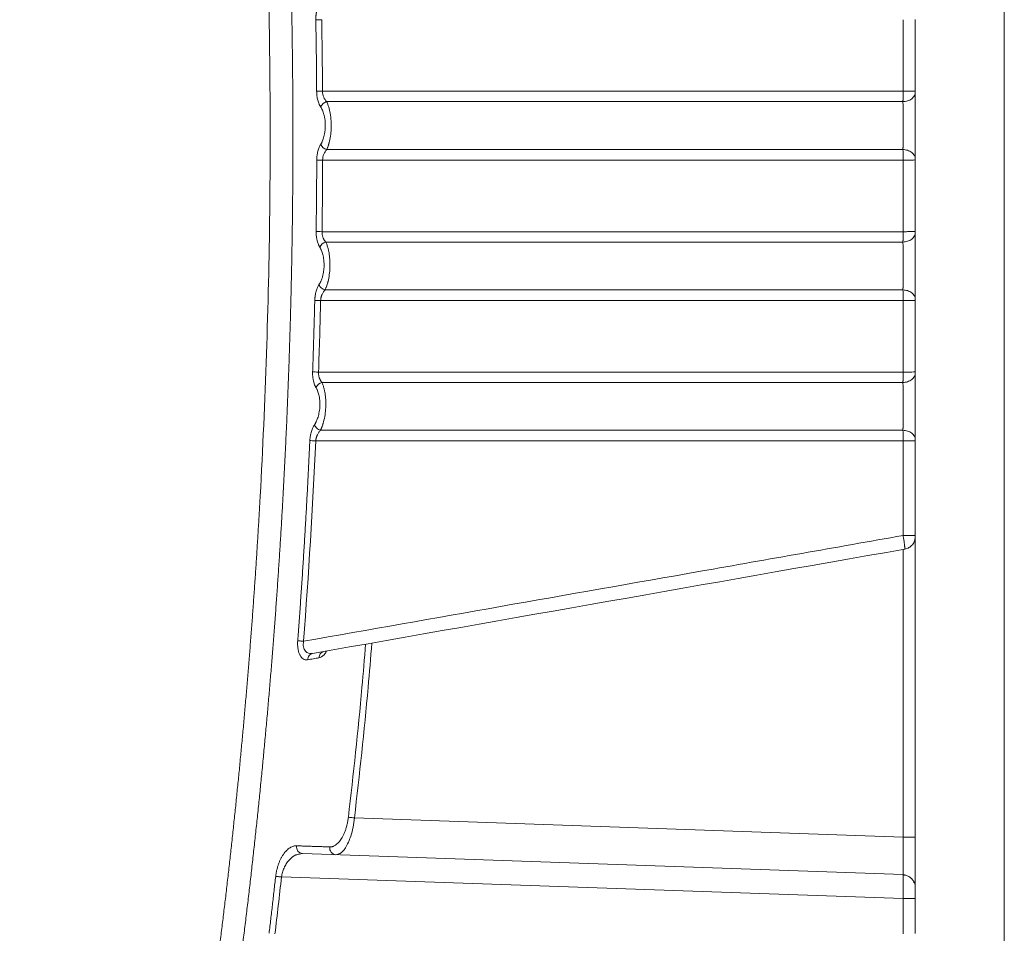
# Model space of a CAD drawing. Header units: millimetres. Extents: x 0 to 594, y 0 to 420.
# Tile 58 of 75: x 289 to 331, y 276 to 315. Entities that reach past the tile are written whole.
import ezdxf

# ---------------------------------------------------------------- set-up
doc = ezdxf.new("R2010")
doc.units = ezdxf.units.MM
doc.styles.add('SLDTEXTSTYLE1', font='TXT', dxfattribs={"width": 0.605})
doc.dimstyles.new('SLDDIMSTYLE1', dxfattribs={"dimtxt": 2.568319, "dimasz": 3.3, "dimexe": 0, "dimexo": 0.0625, "dimgap": 0.64208, "dimtad": 1, "dimdec": 0, "dimlfac": 5, "dimrnd": 1e-09, "dimzin": 12, "dimdsep": 46, "dimtxsty": 'SLDTEXTSTYLE1', "dimsah": 1, "dimcen": 0.09, "dimadec": 0, "dimazin": 3, "dimtfac": 1, "dimtdec": 1, "dimtofl": 0, "dimtmove": 0, "dimatfit": 3, "dimfxl": 0, "dimfrac": 2, "dimtolj": 1, "dimtzin": 12, "dimarcsym": 0})

# ---------------------------------------------------------------- blocks, each defined once
blk = doc.blocks.new('_D_6')
at = {"color": 7, "linetype": 'Continuous', "lineweight": 0}
for p, q in [((330.793, 372.004), (330.793, 209.104)), ((246.705, 327.56), (246.705, 209.104)), ((284.585, 214.636), (283.997, 214.636)), ((283.997, 214.636), (283.997, 210.692)), ((292.914, 214.636), (293.502, 214.636)), ((293.502, 214.636), (293.502, 210.692)), ((283.997, 210.692), (284.585, 210.692)), ((293.502, 210.692), (292.914, 210.692)), ((246.705, 210.104), (330.793, 210.104))]:
    blk.add_line(p, q, dxfattribs=at)
for points in [[(246.705, 210.104), (250.005, 209.604), (250.005, 210.604)], [(330.793, 210.104), (327.493, 210.604), (327.493, 209.604)]]:
    blk.add_solid(points, dxfattribs=at)
at = {"color": 7, "linetype": 'Continuous', "lineweight": 0, "char_height": 2.6458, "attachment_point": 1, "style": 'SLDTEXTSTYLE1'}
for s, insert in [('420', (285.81, 218.635)), ('16,6', (285.32, 214.103))]:
    blk.add_mtext(s, dxfattribs=dict(at, insert=insert))

msp = doc.modelspace()

# ---------------------------------------------------------------- linework, layer by layer
at = {"color": 7, "linetype": 'Continuous', "lineweight": 15}
for p, q in [((301.682, 312.381), (326.472, 312.381)), ((301.857, 311.937), (326.466, 311.937)), ((326.466, 309.889), (301.859, 309.889)), ((326.472, 309.441), (301.686, 309.441)), ((301.659, 306.383), (326.472, 306.383)), ((301.819, 305.94), (326.466, 305.94)), ((326.466, 303.893), (301.788, 303.893)), ((326.472, 303.445), (301.601, 303.445)), ((301.51, 300.385), (326.472, 300.385)), ((301.657, 299.943), (326.466, 299.942)), ((326.466, 297.899), (301.592, 297.898)), ((326.472, 297.449), (301.391, 297.448)), ((326.976, 293.413), (326.993, 293.415)), ((326.993, 293.287), (326.993, 293.356)), ((326.993, 280.521), (326.993, 293.287)), ((301.257, 288.365), (301.193, 288.368)), ((301.257, 288.365), (301.214, 288.349)), ((326.472, 280.521), (303.044, 281.34)), ((300.699, 279.791), (300.822, 279.818)), ((326.472, 278.923), (300.822, 279.818)), ((302.248, 279.768), (302.373, 279.807)), ((326.472, 277.891), (299.929, 278.818)), ((326.476, 278.902), (326.472, 278.923)), ((326.593, 278.894), (326.472, 278.922)), ((326.993, 278.361), (326.993, 278.383)), ((326.993, 277.396), (326.993, 278.326)), ((326.975, 277.905), (326.993, 277.908))]:
    msp.add_line(p, q, dxfattribs=at)
at = {"color": 8, "linetype": 'Continuous', "lineweight": 15}
msp.add_line((326.472, 280.521), (326.472, 292.811), dxfattribs=at)
at = {"color": 7, "linetype": 'Continuous', "lineweight": 15}
for centre, radius, start, end in [((301.962, 311.558), 0.393, 105.5732, 156.8868), ((301.966, 310.27), 0.396, 203.6572, 254.3132), ((301.921, 305.563), 0.391, 105.0263, 156.1154), ((301.754, 299.567), 0.388, 104.5065, 155.379), ((302.276, 280.055), 0.288, 171.076, 264.3768)]:
    msp.add_arc(centre, radius, start, end, dxfattribs=at)
for points, knots in [([(296.625, 270.947), (296.658, 271.176), (296.723, 271.633), (296.819, 272.319), (296.913, 273.005), (297.006, 273.691), (297.097, 274.378), (297.186, 275.065), (297.273, 275.752), (297.359, 276.44), (297.442, 277.127), (297.525, 277.815), (297.605, 278.503), (297.684, 279.192), (297.761, 279.88), (297.836, 280.569), (297.91, 281.258), (297.981, 281.947), (298.052, 282.636), (298.12, 283.326), (298.187, 284.016), (298.252, 284.706), (298.315, 285.396), (298.376, 286.087), (298.436, 286.778), (298.494, 287.469), (298.55, 288.16), (298.605, 288.851), (298.658, 289.543), (298.709, 290.235), (298.758, 290.927), (298.806, 291.619), (298.852, 292.312), (298.896, 293.005), (298.939, 293.698), (298.98, 294.391), (299.12, 296.879), (299.31, 301.163), (299.447, 307.243), (299.451, 313.319), (299.346, 318.288), (299.203, 322.149), (299.032, 325.775), (298.752, 330.281), (298.314, 335.627), (297.779, 340.933), (297.159, 346.107), (296.456, 351.176), (295.861, 354.94), (295.428, 357.484), (295.193, 358.823), (294.95, 360.165), (294.7, 361.508), (294.443, 362.852), (294.178, 364.199), (293.996, 365.097), (293.905, 365.546)], [0, 0, 0, 0, 0.0072862, 0.0145721, 0.0218578, 0.0291433, 0.0364287, 0.0437141, 0.0509995, 0.0582848, 0.0655703, 0.0728559, 0.0801416, 0.0874276, 0.0947138, 0.1020003, 0.1092872, 0.1165745, 0.1238622, 0.1311505, 0.1384392, 0.1457286, 0.1530185, 0.1603092, 0.1676005, 0.1748927, 0.1821856, 0.1894795, 0.1967742, 0.2040699, 0.2113665, 0.2186643, 0.2259631, 0.233263, 0.2405642, 0.2478665, 0.2551702, 0.3191862, 0.383115, 0.4469873, 0.5108338, 0.5398617, 0.5688538, 0.6253218, 0.6822567, 0.738031, 0.7935381, 0.8466101, 0.8994481, 0.9137154, 0.9280145, 0.9423457, 0.9567095, 0.9711063, 0.9855363, 1, 1, 1, 1]), ([(296.625, 270.947), (296.658, 271.176), (296.723, 271.633), (296.819, 272.319), (296.913, 273.005), (297.006, 273.691), (297.097, 274.378), (297.186, 275.065), (297.273, 275.752), (297.359, 276.44), (297.442, 277.127), (297.525, 277.815), (297.605, 278.503), (297.684, 279.192), (297.761, 279.88), (297.836, 280.569), (297.91, 281.258), (297.981, 281.947), (298.052, 282.636), (298.12, 283.326), (298.187, 284.016), (298.252, 284.706), (298.315, 285.396), (298.376, 286.087), (298.436, 286.778), (298.494, 287.469), (298.55, 288.16), (298.605, 288.851), (298.658, 289.543), (298.709, 290.235), (298.758, 290.927), (298.806, 291.619), (298.852, 292.312), (298.896, 293.005), (298.939, 293.698), (298.98, 294.391), (299.12, 296.879), (299.31, 301.163), (299.447, 307.243), (299.451, 313.319), (299.346, 318.288), (299.203, 322.149), (299.032, 325.775), (298.752, 330.281), (298.314, 335.627), (297.779, 340.933), (297.159, 346.107), (296.456, 351.176), (295.861, 354.94), (295.428, 357.484), (295.193, 358.823), (294.95, 360.165), (294.7, 361.508), (294.443, 362.852), (294.178, 364.199), (293.996, 365.097), (293.905, 365.546)], [0, 0, 0, 0, 0.0072862, 0.0145721, 0.0218578, 0.0291433, 0.0364287, 0.0437141, 0.0509995, 0.0582848, 0.0655703, 0.0728559, 0.0801416, 0.0874276, 0.0947138, 0.1020003, 0.1092872, 0.1165745, 0.1238622, 0.1311505, 0.1384392, 0.1457286, 0.1530185, 0.1603092, 0.1676005, 0.1748927, 0.1821856, 0.1894795, 0.1967742, 0.2040699, 0.2113665, 0.2186643, 0.2259631, 0.233263, 0.2405642, 0.2478665, 0.2551702, 0.3191862, 0.383115, 0.4469873, 0.5108338, 0.5398617, 0.5688538, 0.6253218, 0.6822567, 0.738031, 0.7935381, 0.8466101, 0.8994481, 0.9137154, 0.9280145, 0.9423457, 0.9567095, 0.9711063, 0.9855363, 1, 1, 1, 1]), ([(297.585, 270.826), (297.62, 271.07), (297.69, 271.56), (297.793, 272.294), (297.893, 273.028), (297.992, 273.763), (298.089, 274.497), (298.183, 275.231), (298.276, 275.965), (298.367, 276.7), (298.456, 277.434), (298.542, 278.168), (298.627, 278.902), (298.71, 279.636), (298.79, 280.37), (298.869, 281.104), (298.946, 281.838), (299.021, 282.571), (299.094, 283.305), (299.164, 284.039), (299.233, 284.772), (299.3, 285.505), (299.365, 286.239), (299.428, 286.972), (299.489, 287.705), (299.548, 288.438), (299.605, 289.17), (299.66, 289.903), (299.713, 290.635), (299.764, 291.368), (299.814, 292.1), (299.861, 292.832), (299.906, 293.564), (299.95, 294.295), (299.991, 295.027), (300.031, 295.758), (300.068, 296.489), (300.104, 297.22), (300.138, 297.95), (300.169, 298.681), (300.199, 299.411), (300.227, 300.141), (300.253, 300.871), (300.277, 301.601), (300.3, 302.33), (300.32, 303.059), (300.338, 303.788), (300.355, 304.517), (300.369, 305.245), (300.382, 305.973), (300.392, 306.701), (300.401, 307.429), (300.408, 308.156), (300.413, 308.883), (300.416, 309.61), (300.417, 310.336), (300.417, 311.063), (300.414, 311.788), (300.41, 312.514), (300.403, 313.239), (300.395, 313.964), (300.385, 314.689), (300.373, 315.414), (300.359, 316.138), (300.343, 316.861), (300.326, 317.585), (300.306, 318.308), (300.285, 319.03), (300.262, 319.753), (300.237, 320.475), (300.21, 321.196), (300.181, 321.918), (300.15, 322.639), (300.118, 323.359), (300.083, 324.079), (300.047, 324.799), (300.009, 325.519), (299.969, 326.238), (299.927, 326.956), (299.884, 327.674), (299.838, 328.392), (299.791, 329.11), (299.742, 329.826), (299.691, 330.543), (299.638, 331.259), (299.584, 331.975), (299.527, 332.69), (299.469, 333.405), (299.409, 334.119), (299.347, 334.833), (299.283, 335.547), (299.218, 336.26), (299.15, 336.972), (299.081, 337.684), (299.01, 338.396), (298.937, 339.107), (298.863, 339.817), (298.786, 340.528), (298.708, 341.237), (298.628, 341.946), (298.546, 342.655), (298.462, 343.363), (298.377, 344.071), (298.29, 344.778), (298.201, 345.485), (298.11, 346.191), (298.017, 346.896), (297.923, 347.601), (297.827, 348.306), (297.729, 349.01), (297.629, 349.713), (297.527, 350.416), (297.424, 351.118), (297.319, 351.82), (297.212, 352.521), (297.103, 353.222), (296.993, 353.922), (296.881, 354.621), (296.767, 355.32), (296.651, 356.018), (296.533, 356.716), (296.414, 357.413), (296.293, 358.109), (296.17, 358.805), (296.046, 359.501), (295.92, 360.195), (295.791, 360.889), (295.662, 361.582), (295.53, 362.275), (295.397, 362.967), (295.262, 363.659), (295.125, 364.349), (294.987, 365.039), (294.893, 365.499), (294.846, 365.729)], [0, 0, 0, 0, 0.007776, 0.015549, 0.023319, 0.031086, 0.03885, 0.046611, 0.054369, 0.062125, 0.069877, 0.077626, 0.085373, 0.093116, 0.100856, 0.108593, 0.116328, 0.124059, 0.131787, 0.139512, 0.147234, 0.154953, 0.162669, 0.170382, 0.178092, 0.185798, 0.193502, 0.201202, 0.2089, 0.216594, 0.224285, 0.231973, 0.239658, 0.24734, 0.255018, 0.262694, 0.270366, 0.278036, 0.285702, 0.293365, 0.301025, 0.308682, 0.316336, 0.323987, 0.331635, 0.33928, 0.346921, 0.35456, 0.362195, 0.369828, 0.377457, 0.385083, 0.392706, 0.400326, 0.407943, 0.415557, 0.423168, 0.430776, 0.438381, 0.445983, 0.453582, 0.461177, 0.46877, 0.476359, 0.483946, 0.491529, 0.49911, 0.506687, 0.514261, 0.521832, 0.5294, 0.536965, 0.544527, 0.552086, 0.559642, 0.567195, 0.574744, 0.582291, 0.589834, 0.597375, 0.604912, 0.612446, 0.619977, 0.627506, 0.635031, 0.642553, 0.650071, 0.657587, 0.6651, 0.67261, 0.680116, 0.68762, 0.69512, 0.702618, 0.710112, 0.717603, 0.725092, 0.732577, 0.740059, 0.747538, 0.755014, 0.762487, 0.769957, 0.777424, 0.784887, 0.792348, 0.799806, 0.80726, 0.814712, 0.82216, 0.829606, 0.837048, 0.844488, 0.851924, 0.859357, 0.866788, 0.874215, 0.881639, 0.88906, 0.896478, 0.903892, 0.911304, 0.918713, 0.926118, 0.93352, 0.940919, 0.948316, 0.955708, 0.963098, 0.970485, 0.977868, 0.985249, 0.992626, 1, 1, 1, 1]), ([(301.394, 315.433), (301.394, 315.447), (301.394, 315.474), (301.394, 315.515), (301.396, 315.555), (301.399, 315.595), (301.403, 315.634), (301.408, 315.674), (301.414, 315.713), (301.421, 315.751), (301.429, 315.789), (301.442, 315.843), (301.461, 315.909), (301.488, 315.981), (301.517, 316.046), (301.538, 316.084), (301.549, 316.103)], [0, 0, 0, 0, 0.0526509, 0.1049796, 0.1571328, 0.2092587, 0.2615056, 0.3140208, 0.3669496, 0.4204335, 0.47461, 0.5296113, 0.6523674, 0.7738566, 0.8844028, 1, 1, 1, 1]), ([(301.646, 315.439), (301.597, 315.438), (301.545, 315.437), (301.455, 315.435), (301.418, 315.434), (301.394, 315.433)], [0, 0, 0, 0, 0.5, 0.5, 1, 1, 1, 1]), ([(301.43, 312.378), (301.428, 312.632), (301.425, 313.142), (301.417, 313.906), (301.407, 314.67), (301.398, 315.179), (301.394, 315.433)], [0, 0, 0, 0, 0.2501037, 0.5001381, 0.7501035, 1, 1, 1, 1]), ([(326.472, 312.381), (326.472, 312.89), (326.472, 313.91), (326.472, 314.929), (326.472, 315.439)], [0, 0, 0, 0, 0.5000604, 1, 1, 1, 1]), ([(301.682, 312.381), (301.627, 312.38), (301.574, 312.38), (301.512, 312.379), (301.494, 312.379), (301.459, 312.378), (301.443, 312.378), (301.43, 312.378)], [0, 0, 0, 0, 0.5, 0.5, 0.75, 0.75, 1, 1, 1, 1]), ([(301.601, 311.713), (301.595, 311.722), (301.583, 311.741), (301.566, 311.772), (301.55, 311.804), (301.529, 311.851), (301.505, 311.914), (301.479, 311.998), (301.458, 312.088), (301.444, 312.172), (301.436, 312.247), (301.432, 312.312), (301.431, 312.356), (301.43, 312.378)], [0, 0, 0, 0, 0.060157, 0.119726, 0.178841, 0.23764, 0.365071, 0.490344, 0.619569, 0.748107, 0.832187, 0.915953, 1, 1, 1, 1]), ([(301.857, 311.937), (301.806, 311.989), (301.763, 312.054), (301.701, 312.207), (301.683, 312.293), (301.682, 312.381)], [0, 0, 0, 0, 0.5, 0.5, 1, 1, 1, 1]), ([(326.466, 311.937), (326.466, 311.945), (326.467, 311.961), (326.467, 311.986), (326.468, 312.013), (326.469, 312.04), (326.469, 312.069), (326.47, 312.098), (326.47, 312.128), (326.471, 312.159), (326.471, 312.19), (326.471, 312.221), (326.472, 312.253), (326.472, 312.285), (326.472, 312.317), (326.472, 312.349), (326.472, 312.37), (326.472, 312.381)], [0, 0, 0, 0, 0.070024, 0.139569, 0.208634, 0.27722, 0.345325, 0.412951, 0.480098, 0.546765, 0.612952, 0.678659, 0.743886, 0.808634, 0.872903, 0.936691, 1, 1, 1, 1]), ([(326.466, 311.937), (326.529, 311.938), (326.596, 311.948), (326.726, 311.988), (326.788, 312.019), (326.891, 312.098), (326.931, 312.145), (326.982, 312.243), (326.993, 312.294), (326.993, 312.341)], [0, 0, 0, 0, 0.25, 0.25, 0.5, 0.5, 0.75, 0.75, 1, 1, 1, 1]), ([(326.472, 312.381), (326.535, 312.381), (326.601, 312.381), (326.73, 312.381), (326.791, 312.382), (326.892, 312.382), (326.932, 312.383), (326.982, 312.384), (326.993, 312.385), (326.993, 312.385)], [0, 0, 0, 0, 0.25, 0.25, 0.5, 0.5, 0.75, 0.75, 1, 1, 1, 1]), ([(326.993, 309.492), (326.993, 309.506), (326.993, 309.534), (326.993, 309.578), (326.993, 309.623), (326.993, 309.669), (326.993, 309.715), (326.993, 309.769), (326.993, 309.836), (326.993, 309.944), (326.993, 310.094), (326.993, 310.284), (326.993, 310.489), (326.993, 310.707), (326.993, 310.932), (326.993, 311.157), (326.993, 311.442), (326.993, 311.704), (326.993, 311.937), (326.993, 312.067), (326.993, 312.161), (326.993, 312.232), (326.993, 312.291), (326.993, 312.328), (326.993, 312.341)], [0, 0, 0, 0, 0.019431, 0.038676, 0.057735, 0.076607, 0.095293, 0.113791, 0.139191, 0.172553, 0.233388, 0.297055, 0.363671, 0.432596, 0.503081, 0.573689, 0.64298, 0.774341, 0.833087, 0.893314, 0.921993, 0.947853, 0.982228, 1, 1, 1, 1]), ([(301.603, 310.111), (301.609, 310.121), (301.62, 310.139), (301.636, 310.169), (301.652, 310.199), (301.673, 310.245), (301.699, 310.307), (301.729, 310.399), (301.758, 310.505), (301.783, 310.641), (301.795, 310.76), (301.801, 310.884), (301.8, 311.001), (301.788, 311.14), (301.771, 311.25), (301.753, 311.332), (301.735, 311.404), (301.709, 311.487), (301.675, 311.573), (301.639, 311.649), (301.614, 311.691), (301.601, 311.713)], [0, 0, 0, 0, 0.024055, 0.04792, 0.071631, 0.095222, 0.149367, 0.202994, 0.274144, 0.344529, 0.435029, 0.469466, 0.545599, 0.622209, 0.696597, 0.731447, 0.766143, 0.828172, 0.890916, 0.944958, 1, 1, 1, 1]), ([(301.859, 309.889), (301.864, 309.9), (301.875, 309.923), (301.89, 309.958), (301.904, 309.994), (301.917, 310.03), (301.929, 310.067), (301.941, 310.103), (301.952, 310.139), (301.962, 310.175), (301.971, 310.211), (301.999, 310.327), (302.035, 310.534), (302.058, 310.856), (302.047, 311.194), (302.011, 311.441), (301.977, 311.592), (301.958, 311.663), (301.937, 311.733), (301.914, 311.803), (301.887, 311.872), (301.867, 311.915), (301.857, 311.937)], [0, 0, 0, 0, 0.022614, 0.044685, 0.066222, 0.087232, 0.107703, 0.127623, 0.146982, 0.165777, 0.184007, 0.201673, 0.338845, 0.46929, 0.61463, 0.767464, 0.801671, 0.83773, 0.875624, 0.915315, 0.95677, 1, 1, 1, 1]), ([(326.466, 309.888), (326.466, 309.9), (326.467, 309.925), (326.467, 309.965), (326.468, 310.005), (326.468, 310.047), (326.469, 310.089), (326.469, 310.133), (326.469, 310.178), (326.47, 310.223), (326.47, 310.269), (326.47, 310.316), (326.471, 310.364), (326.471, 310.412), (326.471, 310.46), (326.471, 310.509), (326.472, 310.558), (326.472, 310.608), (326.472, 310.657), (326.472, 310.707), (326.472, 310.756), (326.472, 310.806), (326.472, 310.855), (326.472, 310.919), (326.472, 310.997), (326.472, 311.089), (326.472, 311.182), (326.471, 311.274), (326.471, 311.365), (326.471, 311.455), (326.47, 311.544), (326.469, 311.63), (326.469, 311.713), (326.468, 311.792), (326.467, 311.868), (326.466, 311.915), (326.466, 311.938)], [0, 0, 0, 0, 0.023624, 0.047138, 0.070542, 0.093837, 0.117022, 0.140098, 0.163065, 0.185922, 0.20867, 0.231308, 0.253838, 0.276258, 0.29857, 0.320772, 0.342865, 0.36485, 0.386726, 0.408493, 0.430151, 0.451701, 0.473142, 0.494475, 0.534342, 0.574618, 0.615305, 0.656401, 0.697909, 0.739828, 0.782159, 0.824902, 0.868057, 0.911625, 0.955606, 1, 1, 1, 1]), ([(301.434, 309.441), (301.435, 309.454), (301.435, 309.479), (301.436, 309.518), (301.439, 309.556), (301.442, 309.594), (301.449, 309.652), (301.461, 309.729), (301.482, 309.82), (301.507, 309.905), (301.536, 309.982), (301.568, 310.051), (301.591, 310.091), (301.603, 310.111)], [0, 0, 0, 0, 0.049785, 0.0994, 0.148967, 0.19861, 0.248452, 0.377154, 0.506732, 0.63275, 0.761182, 0.879621, 1, 1, 1, 1]), ([(301.686, 309.441), (301.687, 309.529), (301.704, 309.616), (301.765, 309.769), (301.809, 309.836), (301.859, 309.889)], [0, 0, 0, 0, 0.5, 0.5, 1, 1, 1, 1]), ([(326.472, 309.441), (326.472, 309.443), (326.472, 309.465), (326.472, 309.507), (326.472, 309.567), (326.471, 309.626), (326.471, 309.684), (326.47, 309.74), (326.469, 309.793), (326.468, 309.844), (326.467, 309.874), (326.466, 309.889)], [0, 0, 0, 0, 0.012403, 0.130539, 0.250193, 0.371365, 0.494055, 0.618264, 0.743991, 0.871237, 1, 1, 1, 1]), ([(326.466, 309.889), (326.529, 309.888), (326.596, 309.878), (326.726, 309.838), (326.788, 309.808), (326.891, 309.731), (326.931, 309.684), (326.982, 309.588), (326.993, 309.538), (326.993, 309.492)], [0, 0, 0, 0, 0.25, 0.25, 0.5, 0.5, 0.75, 0.75, 1, 1, 1, 1]), ([(326.472, 309.441), (326.535, 309.441), (326.602, 309.442), (326.73, 309.442), (326.792, 309.443), (326.893, 309.444), (326.932, 309.444), (326.982, 309.446), (326.993, 309.446), (326.993, 309.447)], [0, 0, 0, 0, 0.25, 0.25, 0.5, 0.5, 0.75, 0.75, 1, 1, 1, 1]), ([(301.407, 306.385), (301.41, 306.64), (301.417, 307.149), (301.425, 307.913), (301.431, 308.677), (301.433, 309.186), (301.434, 309.441)], [0, 0, 0, 0, 0.249989, 0.499985, 0.749989, 1, 1, 1, 1]), ([(301.686, 309.441), (301.637, 309.441), (301.585, 309.442), (301.495, 309.441), (301.458, 309.441), (301.434, 309.441)], [0, 0, 0, 0, 0.5, 0.5, 1, 1, 1, 1]), ([(326.472, 306.383), (326.472, 306.893), (326.472, 307.912), (326.472, 308.932), (326.472, 309.441)], [0, 0, 0, 0, 0.500016, 1, 1, 1, 1]), ([(301.563, 305.721), (301.558, 305.73), (301.547, 305.749), (301.531, 305.778), (301.517, 305.808), (301.498, 305.851), (301.475, 305.911), (301.454, 305.984), (301.437, 306.054), (301.425, 306.118), (301.416, 306.183), (301.41, 306.25), (301.407, 306.317), (301.407, 306.362), (301.407, 306.385)], [0, 0, 0, 0, 0.058093, 0.114879, 0.170474, 0.225001, 0.346012, 0.46826, 0.559787, 0.64927, 0.737352, 0.824707, 0.912026, 1, 1, 1, 1]), ([(301.659, 306.383), (301.603, 306.384), (301.551, 306.385), (301.499, 306.385), (301.49, 306.385), (301.471, 306.385), (301.462, 306.385), (301.436, 306.385), (301.42, 306.385), (301.407, 306.385)], [0, 0, 0, 0, 0.5, 0.5, 0.625, 0.625, 0.75, 0.75, 1, 1, 1, 1]), ([(301.819, 305.94), (301.813, 305.947), (301.8, 305.961), (301.782, 305.985), (301.764, 306.009), (301.748, 306.035), (301.732, 306.062), (301.718, 306.09), (301.703, 306.126), (301.688, 306.169), (301.674, 306.22), (301.665, 306.273), (301.659, 306.328), (301.659, 306.365), (301.659, 306.383)], [0, 0, 0, 0, 0.069898, 0.139413, 0.20855, 0.277284, 0.345578, 0.413425, 0.480846, 0.586098, 0.690486, 0.794081, 0.897123, 1, 1, 1, 1]), ([(326.466, 305.94), (326.466, 305.948), (326.467, 305.964), (326.467, 305.989), (326.468, 306.016), (326.469, 306.043), (326.469, 306.072), (326.47, 306.101), (326.47, 306.131), (326.471, 306.161), (326.471, 306.193), (326.471, 306.224), (326.472, 306.256), (326.472, 306.288), (326.472, 306.32), (326.472, 306.351), (326.472, 306.373), (326.472, 306.383)], [0, 0, 0, 0, 0.0700588, 0.1396331, 0.2087227, 0.2773278, 0.3454483, 0.4130841, 0.4802354, 0.5469021, 0.6130841, 0.6787816, 0.7439945, 0.8087228, 0.8729665, 0.9367255, 1, 1, 1, 1]), ([(326.466, 305.94), (326.529, 305.941), (326.596, 305.951), (326.726, 305.992), (326.788, 306.023), (326.891, 306.102), (326.931, 306.149), (326.982, 306.248), (326.993, 306.298), (326.993, 306.346)], [0, 0, 0, 0, 0.25, 0.25, 0.5, 0.5, 0.75, 0.75, 1, 1, 1, 1]), ([(326.472, 306.383), (326.535, 306.383), (326.601, 306.383), (326.73, 306.384), (326.791, 306.385), (326.892, 306.386), (326.932, 306.387), (326.982, 306.388), (326.993, 306.389), (326.993, 306.39)], [0, 0, 0, 0, 0.25, 0.25, 0.5, 0.5, 0.75, 0.75, 1, 1, 1, 1]), ([(326.993, 303.497), (326.993, 303.512), (326.993, 303.54), (326.993, 303.582), (326.993, 303.622), (326.993, 303.658), (326.993, 303.691), (326.993, 303.72), (326.993, 303.745), (326.993, 303.777), (326.993, 303.834), (326.993, 303.938), (326.993, 304.089), (326.993, 304.274), (326.993, 304.475), (326.993, 304.692), (326.993, 304.918), (326.993, 305.146), (326.993, 305.368), (326.993, 305.577), (326.993, 305.754), (326.993, 305.882), (326.993, 305.97), (326.993, 306.048), (326.993, 306.13), (326.993, 306.21), (326.993, 306.28), (326.993, 306.324), (326.993, 306.346)], [0, 0, 0, 0, 0.020013, 0.038348, 0.055004, 0.06998, 0.083276, 0.094893, 0.104831, 0.113091, 0.131675, 0.170325, 0.22913, 0.290971, 0.356395, 0.424936, 0.495912, 0.567594, 0.638239, 0.706765, 0.772161, 0.818827, 0.842582, 0.869752, 0.908391, 0.938933, 0.969469, 1, 1, 1, 1]), ([(301.532, 304.121), (301.539, 304.132), (301.552, 304.153), (301.571, 304.187), (301.589, 304.223), (301.611, 304.269), (301.635, 304.327), (301.666, 304.413), (301.696, 304.519), (301.728, 304.676), (301.745, 304.837), (301.747, 305.009), (301.739, 305.153), (301.719, 305.29), (301.695, 305.401), (301.668, 305.493), (301.641, 305.567), (301.614, 305.628), (301.59, 305.676), (301.572, 305.706), (301.563, 305.721)], [0, 0, 0, 0, 0.027616, 0.05497, 0.082114, 0.1091, 0.156534, 0.203689, 0.277339, 0.350088, 0.473316, 0.539031, 0.627205, 0.707098, 0.770042, 0.827123, 0.884803, 0.922781, 0.961128, 1, 1, 1, 1]), ([(301.788, 303.893), (301.793, 303.905), (301.804, 303.928), (301.82, 303.963), (301.835, 303.999), (301.848, 304.035), (301.861, 304.072), (301.874, 304.108), (301.885, 304.144), (301.896, 304.18), (301.905, 304.216), (301.936, 304.333), (301.975, 304.542), (301.999, 304.822), (302, 305.064), (301.989, 305.248), (301.97, 305.404), (301.951, 305.514), (301.932, 305.602), (301.915, 305.672), (301.896, 305.741), (301.873, 305.81), (301.848, 305.877), (301.829, 305.919), (301.819, 305.94)], [0, 0, 0, 0, 0.022726, 0.044892, 0.066511, 0.087577, 0.10808, 0.12801, 0.147362, 0.166133, 0.184324, 0.201935, 0.341127, 0.472392, 0.56098, 0.649341, 0.709905, 0.771224, 0.805145, 0.84078, 0.878126, 0.91714, 0.957759, 1, 1, 1, 1]), ([(326.466, 303.892), (326.466, 303.905), (326.467, 303.93), (326.467, 303.969), (326.468, 304.009), (326.468, 304.051), (326.469, 304.093), (326.469, 304.137), (326.469, 304.181), (326.47, 304.226), (326.47, 304.272), (326.47, 304.319), (326.471, 304.366), (326.471, 304.414), (326.471, 304.462), (326.471, 304.511), (326.472, 304.56), (326.472, 304.609), (326.472, 304.658), (326.472, 304.707), (326.472, 304.756), (326.472, 304.806), (326.472, 304.855), (326.472, 304.918), (326.472, 304.997), (326.472, 305.089), (326.472, 305.182), (326.471, 305.275), (326.471, 305.367), (326.471, 305.457), (326.47, 305.546), (326.469, 305.632), (326.469, 305.716), (326.468, 305.795), (326.467, 305.871), (326.466, 305.918), (326.466, 305.941)], [0, 0, 0, 0, 0.02349, 0.046872, 0.070146, 0.093311, 0.116368, 0.139316, 0.162156, 0.184888, 0.207512, 0.230027, 0.252435, 0.274735, 0.296927, 0.319011, 0.340987, 0.362855, 0.384616, 0.406269, 0.427815, 0.449253, 0.470583, 0.491807, 0.53188, 0.572366, 0.613265, 0.654577, 0.696303, 0.738442, 0.780997, 0.823966, 0.867351, 0.911151, 0.955367, 1, 1, 1, 1]), ([(301.35, 303.449), (301.35, 303.463), (301.351, 303.49), (301.353, 303.531), (301.357, 303.572), (301.362, 303.612), (301.37, 303.671), (301.385, 303.748), (301.408, 303.838), (301.435, 303.922), (301.465, 303.996), (301.497, 304.063), (301.52, 304.101), (301.532, 304.121)], [0, 0, 0, 0, 0.053243, 0.10603, 0.158509, 0.210831, 0.26315, 0.389775, 0.521429, 0.64625, 0.769275, 0.881893, 1, 1, 1, 1]), ([(301.788, 303.893), (301.758, 303.903), (301.728, 303.916), (301.674, 303.947), (301.65, 303.965), (301.609, 304.001), (301.589, 304.023), (301.556, 304.069), (301.542, 304.095), (301.532, 304.121)], [0, 0, 0, 0, 0.25, 0.25, 0.5, 0.5, 0.75, 0.75, 1, 1, 1, 1]), ([(301.601, 303.445), (301.602, 303.455), (301.603, 303.475), (301.606, 303.505), (301.61, 303.535), (301.616, 303.565), (301.623, 303.594), (301.631, 303.623), (301.64, 303.651), (301.65, 303.679), (301.666, 303.716), (301.689, 303.761), (301.72, 303.811), (301.753, 303.855), (301.776, 303.88), (301.788, 303.893)], [0, 0, 0, 0, 0.055692, 0.111459, 0.167365, 0.223471, 0.279819, 0.33643, 0.393316, 0.450474, 0.507905, 0.633266, 0.760118, 0.879467, 1, 1, 1, 1]), ([(326.472, 303.445), (326.472, 303.448), (326.472, 303.47), (326.472, 303.513), (326.472, 303.572), (326.471, 303.631), (326.471, 303.689), (326.47, 303.744), (326.469, 303.798), (326.468, 303.848), (326.467, 303.878), (326.466, 303.893)], [0, 0, 0, 0, 0.017398, 0.135077, 0.254226, 0.374846, 0.496936, 0.620497, 0.745528, 0.872029, 1, 1, 1, 1]), ([(326.466, 303.893), (326.529, 303.892), (326.596, 303.883), (326.726, 303.843), (326.788, 303.813), (326.891, 303.736), (326.931, 303.689), (326.982, 303.593), (326.993, 303.544), (326.993, 303.497)], [0, 0, 0, 0, 0.25, 0.25, 0.5, 0.5, 0.75, 0.75, 1, 1, 1, 1]), ([(301.258, 300.392), (301.267, 300.646), (301.284, 301.156), (301.308, 301.92), (301.33, 302.684), (301.343, 303.194), (301.35, 303.449)], [0, 0, 0, 0, 0.249863, 0.4998172, 0.7498628, 1, 1, 1, 1]), ([(301.601, 303.445), (301.552, 303.446), (301.5, 303.447), (301.41, 303.448), (301.373, 303.449), (301.35, 303.449)], [0, 0, 0, 0, 0.5, 0.5, 1, 1, 1, 1]), ([(326.472, 303.445), (326.535, 303.445), (326.602, 303.445), (326.73, 303.446), (326.792, 303.446), (326.893, 303.448), (326.932, 303.449), (326.982, 303.451), (326.993, 303.452), (326.993, 303.453)], [0, 0, 0, 0, 0.25, 0.25, 0.5, 0.5, 0.75, 0.75, 1, 1, 1, 1]), ([(326.472, 300.385), (326.472, 300.895), (326.472, 301.915), (326.472, 302.935), (326.472, 303.445)], [0, 0, 0, 0, 0.499992, 1, 1, 1, 1]), ([(301.401, 299.728), (301.396, 299.738), (301.385, 299.756), (301.37, 299.785), (301.356, 299.814), (301.338, 299.858), (301.317, 299.918), (301.297, 299.99), (301.282, 300.06), (301.271, 300.124), (301.263, 300.19), (301.258, 300.256), (301.256, 300.324), (301.257, 300.369), (301.258, 300.392)], [0, 0, 0, 0, 0.057926, 0.114541, 0.169963, 0.224317, 0.345088, 0.467155, 0.558724, 0.64829, 0.736509, 0.824066, 0.911663, 1, 1, 1, 1]), ([(301.51, 300.385), (301.454, 300.387), (301.402, 300.389), (301.35, 300.39), (301.341, 300.39), (301.322, 300.391), (301.313, 300.391), (301.287, 300.391), (301.271, 300.392), (301.258, 300.392)], [0, 0, 0, 0, 0.5, 0.5, 0.625, 0.625, 0.75, 0.75, 1, 1, 1, 1]), ([(301.657, 299.943), (301.651, 299.95), (301.638, 299.964), (301.62, 299.987), (301.604, 300.011), (301.588, 300.037), (301.574, 300.064), (301.56, 300.092), (301.546, 300.127), (301.532, 300.17), (301.52, 300.222), (301.512, 300.275), (301.508, 300.33), (301.509, 300.367), (301.51, 300.385)], [0, 0, 0, 0, 0.069677, 0.138961, 0.20786, 0.27635, 0.3444, 0.412006, 0.479194, 0.584627, 0.689248, 0.793156, 0.896606, 1, 1, 1, 1]), ([(326.466, 299.942), (326.466, 299.95), (326.467, 299.966), (326.467, 299.991), (326.468, 300.018), (326.469, 300.045), (326.469, 300.074), (326.47, 300.103), (326.47, 300.133), (326.471, 300.163), (326.471, 300.194), (326.471, 300.226), (326.472, 300.258), (326.472, 300.289), (326.472, 300.321), (326.472, 300.353), (326.472, 300.375), (326.472, 300.385)], [0, 0, 0, 0, 0.0701123, 0.1397323, 0.2088601, 0.2774957, 0.3456391, 0.4132902, 0.4804491, 0.5471158, 0.6132902, 0.6789724, 0.7441624, 0.8088602, 0.8730657, 0.936779, 1, 1, 1, 1]), ([(326.466, 299.942), (326.529, 299.944), (326.596, 299.953), (326.726, 299.994), (326.788, 300.025), (326.891, 300.105), (326.931, 300.152), (326.982, 300.251), (326.993, 300.302), (326.993, 300.35)], [0, 0, 0, 0, 0.25, 0.25, 0.5, 0.5, 0.75, 0.75, 1, 1, 1, 1]), ([(326.472, 300.385), (326.535, 300.385), (326.601, 300.385), (326.73, 300.386), (326.791, 300.387), (326.892, 300.389), (326.932, 300.39), (326.982, 300.392), (326.993, 300.393), (326.993, 300.394)], [0, 0, 0, 0, 0.25, 0.25, 0.5, 0.5, 0.75, 0.75, 1, 1, 1, 1]), ([(326.993, 297.504), (326.993, 297.518), (326.993, 297.545), (326.993, 297.589), (326.993, 297.64), (326.993, 297.702), (326.993, 297.797), (326.993, 297.899), (326.993, 298.005), (326.993, 298.119), (326.993, 298.274), (326.993, 298.475), (326.993, 298.654), (326.993, 298.79), (326.993, 298.866), (326.993, 298.94), (326.993, 299.025), (326.993, 299.132), (326.993, 299.24), (326.993, 299.349), (326.993, 299.457), (326.993, 299.565), (326.993, 299.672), (326.993, 299.778), (326.993, 299.881), (326.993, 299.983), (326.993, 300.081), (326.993, 300.175), (326.993, 300.266), (326.993, 300.322), (326.993, 300.35)], [0, 0, 0, 0, 0.018892, 0.037784, 0.056675, 0.083896, 0.112956, 0.169177, 0.197784, 0.227063, 0.288319, 0.353407, 0.422318, 0.45783, 0.481165, 0.493784, 0.526926, 0.56053, 0.594595, 0.629123, 0.664113, 0.699567, 0.735485, 0.77187, 0.808722, 0.846043, 0.883836, 0.922098, 0.960822, 1, 1, 1, 1]), ([(301.592, 297.898), (301.598, 297.91), (301.609, 297.933), (301.626, 297.969), (301.641, 298.006), (301.655, 298.042), (301.669, 298.079), (301.682, 298.115), (301.694, 298.152), (301.705, 298.188), (301.715, 298.223), (301.747, 298.341), (301.791, 298.551), (301.819, 298.832), (301.823, 299.075), (301.815, 299.257), (301.798, 299.412), (301.781, 299.521), (301.764, 299.609), (301.748, 299.678), (301.729, 299.747), (301.708, 299.814), (301.684, 299.881), (301.666, 299.922), (301.657, 299.943)], [0, 0, 0, 0, 0.023043, 0.045483, 0.067333, 0.088588, 0.109236, 0.129268, 0.148678, 0.167465, 0.185628, 0.203166, 0.343833, 0.475572, 0.56424, 0.652329, 0.712556, 0.773313, 0.807122, 0.842551, 0.879596, 0.918214, 0.958343, 1, 1, 1, 1]), ([(326.466, 297.898), (326.466, 297.91), (326.467, 297.935), (326.467, 297.974), (326.468, 298.014), (326.468, 298.055), (326.469, 298.098), (326.469, 298.141), (326.469, 298.185), (326.47, 298.23), (326.47, 298.276), (326.47, 298.322), (326.471, 298.369), (326.471, 298.417), (326.471, 298.465), (326.471, 298.513), (326.472, 298.562), (326.472, 298.61), (326.472, 298.659), (326.472, 298.708), (326.472, 298.757), (326.472, 298.806), (326.472, 298.855), (326.472, 298.918), (326.472, 298.996), (326.472, 299.09), (326.472, 299.183), (326.471, 299.276), (326.471, 299.368), (326.471, 299.459), (326.47, 299.548), (326.469, 299.634), (326.469, 299.718), (326.468, 299.797), (326.467, 299.873), (326.466, 299.92), (326.466, 299.943)], [0, 0, 0, 0, 0.023371, 0.046634, 0.069788, 0.092834, 0.115771, 0.138599, 0.161319, 0.183931, 0.206435, 0.22883, 0.251117, 0.273296, 0.295367, 0.317329, 0.339184, 0.360931, 0.38257, 0.404102, 0.425525, 0.446841, 0.46805, 0.489151, 0.529393, 0.570057, 0.611144, 0.652653, 0.694586, 0.736942, 0.779723, 0.822928, 0.866558, 0.910613, 0.955093, 1, 1, 1, 1]), ([(301.337, 298.132), (301.343, 298.142), (301.356, 298.162), (301.375, 298.194), (301.392, 298.227), (301.415, 298.273), (301.442, 298.333), (301.474, 298.418), (301.504, 298.515), (301.541, 298.67), (301.565, 298.845), (301.57, 299.03), (301.564, 299.173), (301.548, 299.302), (301.525, 299.412), (301.5, 299.504), (301.475, 299.577), (301.45, 299.636), (301.426, 299.684), (301.41, 299.714), (301.401, 299.728)], [0, 0, 0, 0, 0.026013, 0.051801, 0.077405, 0.102868, 0.1543, 0.205359, 0.269573, 0.332928, 0.477015, 0.553534, 0.630801, 0.710494, 0.772488, 0.828975, 0.886031, 0.923606, 0.961544, 1, 1, 1, 1]), ([(301.139, 297.457), (301.14, 297.471), (301.141, 297.498), (301.145, 297.539), (301.149, 297.579), (301.154, 297.619), (301.164, 297.677), (301.18, 297.754), (301.205, 297.845), (301.234, 297.93), (301.266, 298.005), (301.3, 298.073), (301.324, 298.112), (301.337, 298.132)], [0, 0, 0, 0, 0.052403, 0.104332, 0.15593, 0.207341, 0.258712, 0.384937, 0.516711, 0.642918, 0.766663, 0.880624, 1, 1, 1, 1]), ([(301.592, 297.898), (301.562, 297.908), (301.532, 297.922), (301.478, 297.954), (301.454, 297.972), (301.413, 298.01), (301.393, 298.032), (301.359, 298.079), (301.346, 298.105), (301.337, 298.132)], [0, 0, 0, 0, 0.25, 0.25, 0.5, 0.5, 0.75, 0.75, 1, 1, 1, 1]), ([(301.391, 297.448), (301.391, 297.458), (301.393, 297.479), (301.397, 297.509), (301.402, 297.539), (301.409, 297.568), (301.417, 297.597), (301.426, 297.626), (301.436, 297.654), (301.447, 297.681), (301.464, 297.719), (301.488, 297.764), (301.52, 297.815), (301.555, 297.86), (301.58, 297.886), (301.592, 297.898)], [0, 0, 0, 0, 0.055007, 0.110126, 0.16542, 0.220942, 0.276726, 0.332787, 0.389131, 0.445748, 0.502648, 0.629155, 0.757172, 0.877987, 1, 1, 1, 1]), ([(326.472, 297.449), (326.472, 297.452), (326.472, 297.476), (326.472, 297.519), (326.472, 297.578), (326.471, 297.637), (326.471, 297.694), (326.47, 297.75), (326.469, 297.803), (326.468, 297.854), (326.467, 297.884), (326.466, 297.899)], [0, 0, 0, 0, 0.022356, 0.139548, 0.258172, 0.378229, 0.499718, 0.62264, 0.746994, 0.872781, 1, 1, 1, 1]), ([(326.466, 297.899), (326.529, 297.897), (326.596, 297.888), (326.726, 297.848), (326.788, 297.818), (326.891, 297.741), (326.931, 297.695), (326.982, 297.599), (326.993, 297.55), (326.993, 297.504)], [0, 0, 0, 0, 0.25, 0.25, 0.5, 0.5, 0.75, 0.75, 1, 1, 1, 1]), ([(300.62, 288.903), (300.64, 289.161), (300.678, 289.677), (300.734, 290.452), (300.787, 291.227), (300.838, 292.003), (300.888, 292.78), (300.935, 293.558), (300.98, 294.336), (301.023, 295.115), (301.064, 295.895), (301.103, 296.676), (301.127, 297.197), (301.139, 297.457)], [0, 0, 0, 0, 0.090534, 0.181142, 0.271825, 0.362584, 0.453417, 0.544326, 0.63531, 0.726369, 0.817504, 0.908714, 1, 1, 1, 1]), ([(301.391, 297.448), (301.342, 297.451), (301.289, 297.453), (301.2, 297.456), (301.163, 297.457), (301.139, 297.457)], [0, 0, 0, 0, 0.5, 0.5, 1, 1, 1, 1]), ([(326.472, 297.449), (326.535, 297.449), (326.602, 297.449), (326.73, 297.45), (326.792, 297.451), (326.893, 297.453), (326.932, 297.454), (326.982, 297.456), (326.993, 297.457), (326.993, 297.459)], [0, 0, 0, 0, 0.25, 0.25, 0.5, 0.5, 0.75, 0.75, 1, 1, 1, 1]), ([(326.472, 293.404), (326.472, 294.078), (326.472, 295.426), (326.472, 296.774), (326.472, 297.449)], [0, 0, 0, 0, 0.499924, 1, 1, 1, 1]), ([(300.871, 288.888), (303.674, 289.382), (309.322, 290.378), (317.855, 291.884), (323.586, 292.895), (326.472, 293.404)], [0, 0, 0, 0, 0.328447, 0.661784, 1, 1, 1, 1]), ([(326.547, 292.824), (326.547, 292.825), (326.548, 292.825), (326.548, 292.828), (326.549, 292.834), (326.548, 292.841), (326.548, 292.85), (326.547, 292.862), (326.546, 292.875), (326.544, 292.891), (326.542, 292.908), (326.54, 292.927), (326.538, 292.948), (326.535, 292.97), (326.53, 293.013), (326.519, 293.089), (326.507, 293.178), (326.495, 293.255), (326.486, 293.318), (326.477, 293.372), (326.472, 293.404)], [0, 0, 0, 0, 0.037312, 0.075075, 0.113227, 0.151702, 0.19043, 0.229338, 0.268351, 0.307392, 0.346386, 0.385255, 0.423925, 0.462322, 0.500377, 0.629721, 0.78572, 0.823598, 0.896323, 1, 1, 1, 1]), ([(326.547, 292.824), (326.608, 292.841), (326.73, 292.876), (326.873, 293.003), (326.961, 293.138), (326.973, 293.231), (326.977, 293.261)], [0, 0, 0, 0, 0.2868608, 0.5737216, 0.8605824, 1, 1, 1, 1]), ([(326.993, 293.352), (326.992, 293.352), (326.992, 293.352), (326.991, 293.358), (326.988, 293.377), (326.986, 293.403), (326.984, 293.417)], [0, 0, 0, 0, 0.092035, 0.249621, 0.599588, 1, 1, 1, 1]), ([(326.985, 293.26), (326.985, 293.262), (326.985, 293.267), (326.985, 293.302), (326.985, 293.353), (326.985, 293.393), (326.985, 293.413)], [0, 0, 0, 0, 0.251236, 0.501996, 0.751589, 1, 1, 1, 1]), ([(301.046, 288.093), (301.039, 288.092), (301.024, 288.09), (301.003, 288.089), (300.981, 288.089), (300.96, 288.091), (300.931, 288.097), (300.894, 288.11), (300.839, 288.14), (300.779, 288.194), (300.718, 288.283), (300.676, 288.38), (300.65, 288.471), (300.633, 288.549), (300.622, 288.633), (300.617, 288.711), (300.615, 288.782), (300.616, 288.842), (300.619, 288.883), (300.62, 288.903)], [0, 0, 0, 0, 0.03101, 0.061727, 0.092197, 0.122468, 0.152588, 0.220962, 0.287895, 0.404088, 0.513577, 0.626432, 0.687379, 0.748136, 0.810955, 0.874692, 0.916003, 0.957688, 1, 1, 1, 1]), ([(300.871, 288.888), (300.843, 288.89), (300.816, 288.892), (300.765, 288.895), (300.742, 288.897), (300.7, 288.899), (300.683, 288.9), (300.649, 288.902), (300.633, 288.903), (300.62, 288.903)], [0, 0, 0, 0, 0.25, 0.25, 0.5, 0.5, 0.75, 0.75, 1, 1, 1, 1]), ([(301.742, 288.451), (301.709, 288.445), (301.678, 288.432), (301.624, 288.395), (301.601, 288.372), (301.566, 288.322), (301.554, 288.295), (301.537, 288.242), (301.531, 288.212), (301.53, 288.179)], [0, 0, 0, 0, 0.25, 0.25, 0.5, 0.5, 0.75, 0.75, 1, 1, 1, 1]), ([(301.53, 288.179), (301.45, 288.165), (301.29, 288.136), (301.127, 288.108), (301.046, 288.093)], [0, 0, 0, 0, 0.499753, 1, 1, 1, 1]), ([(301.991, 280.1), (302, 280.1), (302.016, 280.1), (302.042, 280.102), (302.067, 280.105), (302.092, 280.111), (302.118, 280.119), (302.155, 280.133), (302.204, 280.157), (302.267, 280.199), (302.334, 280.257), (302.421, 280.352), (302.504, 280.473), (302.579, 280.617), (302.634, 280.745), (302.675, 280.861), (302.705, 280.961), (302.726, 281.039), (302.745, 281.119), (302.761, 281.202), (302.775, 281.285), (302.782, 281.342), (302.785, 281.37)], [0, 0, 0, 0, 0.025601, 0.051147, 0.076666, 0.102188, 0.127742, 0.153357, 0.213844, 0.274127, 0.346317, 0.417899, 0.549611, 0.621994, 0.693656, 0.769281, 0.807661, 0.845389, 0.883996, 0.922497, 0.961096, 1, 1, 1, 1]), ([(303.044, 281.34), (303.017, 281.343), (302.991, 281.346), (302.945, 281.351), (302.922, 281.354), (302.876, 281.359), (302.854, 281.362), (302.815, 281.366), (302.798, 281.369), (302.785, 281.37)], [0, 0, 0, 0, 0.25, 0.25, 0.5, 0.5, 0.75, 0.75, 1, 1, 1, 1]), ([(326.472, 278.922), (326.472, 278.923), (326.473, 278.923), (326.474, 278.926), (326.474, 278.931), (326.475, 278.938), (326.475, 278.947), (326.476, 278.958), (326.476, 278.971), (326.477, 278.985), (326.477, 279.001), (326.478, 279.049), (326.48, 279.157), (326.48, 279.369), (326.48, 279.635), (326.478, 279.87), (326.477, 280.039), (326.476, 280.131), (326.475, 280.225), (326.474, 280.322), (326.473, 280.421), (326.473, 280.488), (326.472, 280.521)], [0, 0, 0, 0, 0.023061, 0.045938, 0.068632, 0.091143, 0.11347, 0.135615, 0.157577, 0.179356, 0.200952, 0.222365, 0.358267, 0.491947, 0.628506, 0.767153, 0.804592, 0.842577, 0.881111, 0.920192, 0.959822, 1, 1, 1, 1]), ([(326.472, 280.521), (326.541, 280.521), (326.61, 280.521), (326.736, 280.521), (326.794, 280.521), (326.89, 280.521), (326.928, 280.521), (326.98, 280.521), (326.993, 280.521), (326.993, 280.521)], [0, 0, 0, 0, 0.25, 0.25, 0.5, 0.5, 0.75, 0.75, 1, 1, 1, 1]), ([(326.993, 278.453), (326.993, 278.47), (326.993, 278.521), (326.993, 278.697), (326.993, 278.978), (326.993, 279.339), (326.993, 279.741), (326.993, 280.141), (326.993, 280.401), (326.993, 280.521)], [0, 0, 0, 0, 0.082026, 0.237325, 0.400461, 0.565444, 0.725474, 0.872868, 1, 1, 1, 1]), ([(299.68, 278.842), (299.681, 278.856), (299.685, 278.885), (299.691, 278.927), (299.697, 278.969), (299.705, 279.011), (299.713, 279.053), (299.728, 279.122), (299.752, 279.219), (299.791, 279.342), (299.836, 279.462), (299.889, 279.577), (299.946, 279.685), (300.031, 279.817), (300.147, 279.957), (300.268, 280.054), (300.366, 280.108), (300.428, 280.132), (300.481, 280.144), (300.525, 280.15), (300.555, 280.15), (300.569, 280.15)], [0, 0, 0, 0, 0.0189677, 0.0378187, 0.0565788, 0.0752745, 0.0939321, 0.1125786, 0.1699001, 0.22878, 0.2904171, 0.3526147, 0.417066, 0.4826972, 0.6141283, 0.7506269, 0.8146518, 0.8780951, 0.9181539, 0.9587503, 1, 1, 1, 1]), ([(300.569, 280.15), (300.639, 280.147), (300.779, 280.142), (300.986, 280.135), (301.191, 280.128), (301.394, 280.121), (301.595, 280.114), (301.794, 280.107), (301.926, 280.102), (301.991, 280.1)], [0, 0, 0, 0, 0.143187, 0.286265, 0.429232, 0.572089, 0.714836, 0.857473, 1, 1, 1, 1]), ([(299.398, 276.411), (299.422, 276.613), (299.471, 277.017), (299.542, 277.624), (299.611, 278.233), (299.657, 278.639), (299.68, 278.842)], [0, 0, 0, 0, 0.2494622, 0.4992828, 0.749462, 1, 1, 1, 1]), ([(299.929, 278.818), (299.881, 278.824), (299.829, 278.829), (299.74, 278.837), (299.703, 278.84), (299.68, 278.842)], [0, 0, 0, 0, 0.5, 0.5, 1, 1, 1, 1]), ([(326.958, 278.562), (326.934, 278.61), (326.886, 278.707), (326.763, 278.816), (326.62, 278.887), (326.517, 278.898), (326.468, 278.903)], [0, 0, 0, 0, 0.255293, 0.51452, 0.766006, 1, 1, 1, 1]), ([(326.985, 278.477), (326.977, 278.509), (326.961, 278.577), (326.928, 278.6), (326.911, 278.612)], [0, 0, 0, 0, 0.473348, 1, 1, 1, 1]), ([(326.985, 277.9), (326.985, 277.956), (326.985, 278.069), (326.985, 278.225), (326.985, 278.357), (326.985, 278.41), (326.985, 278.436)], [0, 0, 0, 0, 0.249725, 0.499633, 0.749725, 1, 1, 1, 1]), ([(326.472, 276.385), (326.472, 276.636), (326.472, 277.138), (326.472, 277.64), (326.472, 277.891)], [0, 0, 0, 0, 0.499902, 1, 1, 1, 1]), ([(326.994, 276.403), (326.994, 276.654), (326.993, 277.155), (326.993, 277.657), (326.993, 277.908)], [0, 0, 0, 0, 0.499868, 1, 1, 1, 1])]:
    msp.add_open_spline(points, degree=3, knots=knots, dxfattribs=at)
for points in [[(301.682, 312.381), (301.675, 313.4), (301.663, 314.419), (301.646, 315.439)], [(326.993, 312.385), (326.993, 313.404), (326.993, 314.423), (326.993, 315.442)], [(326.993, 312.341), (326.993, 312.352), (326.993, 312.368), (326.993, 312.385)], [(326.993, 309.447), (326.993, 309.464), (326.993, 309.48), (326.993, 309.492)], [(326.993, 306.39), (326.993, 307.409), (326.993, 308.428), (326.993, 309.447)], [(301.659, 306.383), (301.673, 307.403), (301.683, 308.422), (301.686, 309.441)], [(326.993, 306.346), (326.993, 306.357), (326.993, 306.373), (326.993, 306.39)], [(301.51, 300.385), (301.546, 301.405), (301.576, 302.425), (301.601, 303.445)], [(326.993, 303.453), (326.993, 303.469), (326.993, 303.486), (326.993, 303.497)], [(326.993, 300.394), (326.993, 301.414), (326.993, 302.433), (326.993, 303.453)], [(326.993, 300.35), (326.993, 300.361), (326.993, 300.377), (326.993, 300.394)], [(300.871, 288.888), (301.087, 291.738), (301.26, 294.592), (301.391, 297.448)], [(326.993, 297.459), (326.993, 297.475), (326.993, 297.492), (326.993, 297.504)], [(326.993, 293.415), (326.993, 294.763), (326.993, 296.111), (326.993, 297.459)], [(301.257, 288.365), (309.687, 289.851), (318.117, 291.338), (326.547, 292.824)], [(300.822, 279.818), (300.802, 279.819), (300.783, 279.822), (300.764, 279.828)], [(299.648, 276.385), (299.745, 277.196), (299.839, 278.007), (299.929, 278.818)]]:
    msp.add_open_spline(points, degree=3, dxfattribs=at)
at = {"color": 8, "linetype": 'Continuous', "lineweight": 15}
for points, knots in [([(326.472, 293.404), (326.539, 293.404), (326.676, 293.404), (326.85, 293.407), (326.957, 293.41), (326.971, 293.413), (326.976, 293.413)], [0, 0, 0, 0, 0.2723758, 0.5661428, 0.8599099, 1, 1, 1, 1]), ([(301.193, 288.368), (301.157, 288.366), (301.093, 288.363), (301.011, 288.404), (300.945, 288.461), (300.894, 288.542), (300.862, 288.645), (300.853, 288.764), (300.865, 288.846), (300.871, 288.888)], [0, 0, 0, 0, 0.182572, 0.325068, 0.463947, 0.599298, 0.732279, 0.865081, 1, 1, 1, 1]), ([(301.855, 288.47), (301.82, 288.411), (301.724, 288.248), (301.605, 288.206), (301.53, 288.179)], [0, 0, 0, 0, 0.362329, 1, 1, 1, 1]), ([(302.785, 281.37), (302.993, 283.217), (303.271, 285.679), (303.47, 288.148), (303.52, 288.764)], [0, 0, 0, 0, 0.750364, 1, 1, 1, 1]), ([(303.044, 281.34), (303.253, 283.197), (303.533, 285.684), (303.734, 288.179), (303.786, 288.811)], [0, 0, 0, 0, 0.746574, 1, 1, 1, 1]), ([(301.214, 288.349), (301.202, 288.345), (301.16, 288.332), (301.105, 288.276), (301.057, 288.191), (301.049, 288.125), (301.046, 288.093)], [0, 0, 0, 0, 0.13066, 0.425928, 0.721165, 1, 1, 1, 1]), ([(302.373, 279.807), (302.393, 279.811), (302.488, 279.834), (302.633, 280.008), (302.783, 280.28), (302.897, 280.579), (302.991, 280.934), (303.027, 281.207), (303.044, 281.34)], [0, 0, 0, 0, 0.070049, 0.327906, 0.493688, 0.643396, 0.826783, 1, 1, 1, 1]), ([(300.764, 279.828), (300.731, 279.837), (300.702, 279.853), (300.665, 279.884), (300.653, 279.895), (300.634, 279.917), (300.625, 279.929), (300.6, 279.969), (300.586, 280.001), (300.569, 280.072), (300.566, 280.111), (300.569, 280.15)], [0, 0, 0, 0, 0.25, 0.25, 0.375, 0.375, 0.5, 0.5, 0.75, 0.75, 1, 1, 1, 1]), ([(299.929, 278.818), (299.941, 278.883), (299.965, 279.017), (300.036, 279.207), (300.133, 279.388), (300.298, 279.6), (300.496, 279.763), (300.647, 279.784), (300.699, 279.791)], [0, 0, 0, 0, 0.12002, 0.246887, 0.381107, 0.531102, 0.838267, 1, 1, 1, 1]), ([(326.472, 277.891), (326.473, 277.96), (326.476, 278.098), (326.479, 278.356), (326.481, 278.639), (326.479, 278.821), (326.477, 278.895), (326.476, 278.902), (326.476, 278.902)], [0, 0, 0, 0, 0.148851, 0.294411, 0.571504, 0.847761, 0.992233, 1, 1, 1, 1]), ([(326.472, 277.891), (326.541, 277.891), (326.679, 277.892), (326.849, 277.896), (326.956, 277.9), (326.97, 277.904), (326.975, 277.905)], [0, 0, 0, 0, 0.282042, 0.564084, 0.846126, 1, 1, 1, 1])]:
    msp.add_open_spline(points, degree=3, knots=knots, dxfattribs=at)

# ---------------------------------------------------------------- dimensions: what is measured, and where the dimension line sits
at = {"color": 7, "linetype": 'Continuous', "lineweight": 0}
dim = msp.add_linear_dim(base=(330.793, 210.104), p1=(246.705, 327.56), p2=(330.793, 372.004), dimstyle='SLDDIMSTYLE1', dxfattribs=at)
dim.commit()
dim.dimension.update_dxf_attribs({"geometry": '_D_6', "text_midpoint": (288.749, 210.104), "dimtype": 160})

doc.saveas('drawing.dxf')
